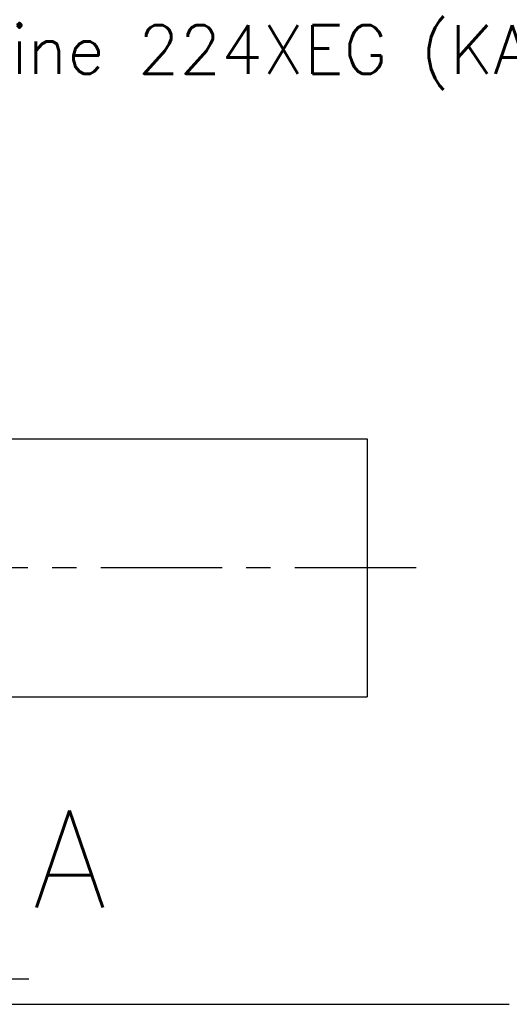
# Model space of a CAD drawing. Header units: millimetres. Extents: x 0 to 5940, y 0 to 4200.
# Tile 49 of 55: x 3552 to 3804, y 2841 to 3348. Entities that reach past the tile are written whole.
import ezdxf

# ---------------------------------------------------------------- set-up
doc = ezdxf.new("R2010")
doc.units = ezdxf.units.MM
doc.header["$LTSCALE"] = 50
doc.linetypes.add('MITTE', pattern=[2, 1.25, -0.25, 0.25, -0.25])
for name, color, linetype in [('02-LINIE-035', 2, 'CONTINUOUS'), ('03-LINIE-050', 3, 'CONTINUOUS'), ('05-ACHSE', 1, 'MITTE'), ('10-TEXT-025', 1, 'CONTINUOUS'), ('12-TEXT-050', 3, 'CONTINUOUS')]:
    doc.layers.add(name, color=color, linetype=linetype)
doc.styles.add('ACA_NORM', font='ROMANS.SHX')

msp = doc.modelspace()

# ---------------------------------------------------------------- linework, layer by layer
at = {"layer": '02-LINIE-035'}
for p, q in [((3260.15, 3132.28), (3730.65, 3132.28)), ((3730.65, 3132.28), (3730.65, 2999.28)), ((3260.15, 2999.28), (3730.65, 2999.28))]:
    msp.add_line(p, q, dxfattribs=at)
at = {"layer": '02-LINIE-035', "linetype": 'MITTE'}
msp.add_line((3556.32, 2853.75), (3411.5, 2853.75), dxfattribs=at)
at = {"layer": '03-LINIE-050'}
msp.add_line((1763.87, 2840.78), (3803.96, 2840.78), dxfattribs=at)
at = {"layer": '05-ACHSE'}
msp.add_line((3755.93, 3065.78), (2152.15, 3065.78), dxfattribs=at)

# ---------------------------------------------------------------- texts
at = {"layer": '10-TEXT-025', "style": 'ACA_NORM'}
msp.add_text('represented KSB-Engine 224XEG (KA16)', height=25, dxfattribs=at).set_placement((3177.58, 3320.42))
at = {"layer": '12-TEXT-050', "style": 'ACA_NORM'}
msp.add_text('A', height=50, dxfattribs=at).set_placement((3558.14, 2890.66))

doc.saveas('drawing.dxf')
